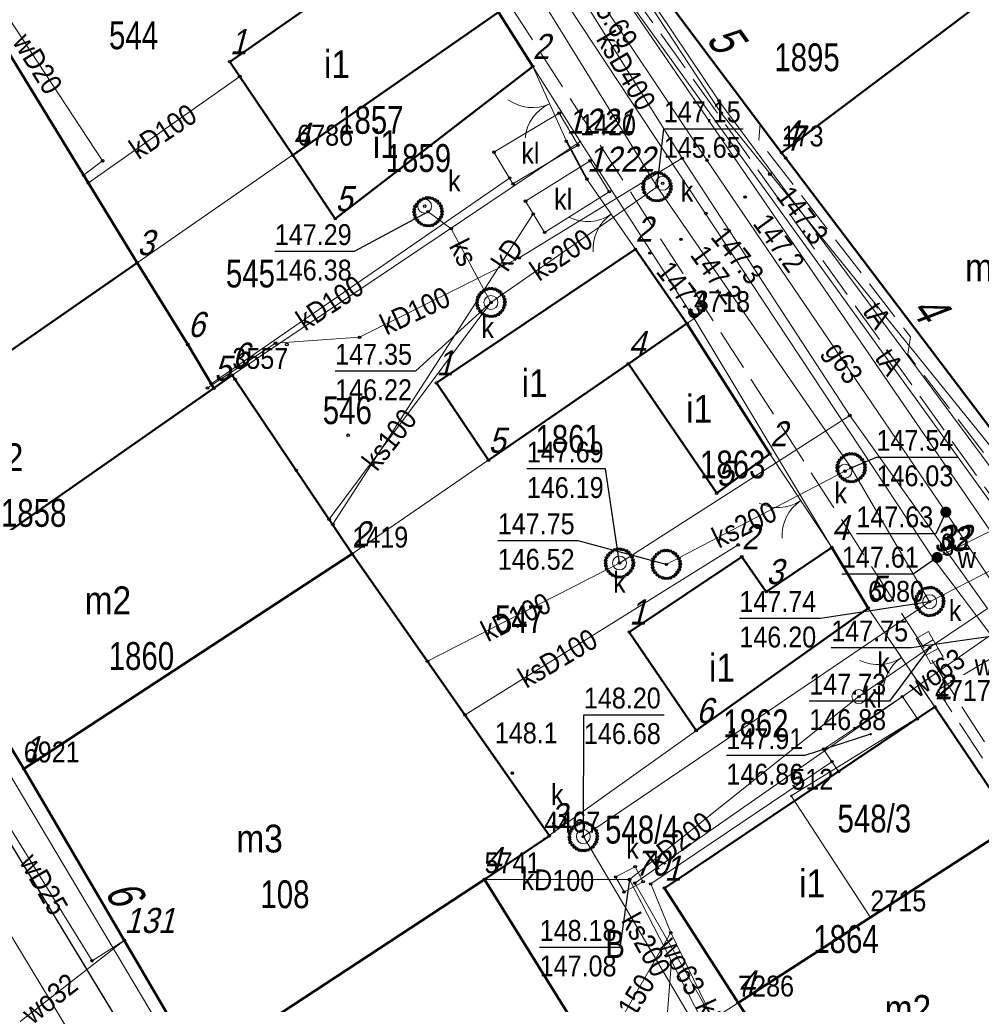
# Model space of a CAD drawing. Header units: metres. Extents: x 5551907 to 5556416, y 5709283 to 5712755.
# Tile 68 of 100: x 5554558 to 5554593, y 5710635 to 5710670. Entities that reach past the tile are written whole.
import ezdxf
from ezdxf.enums import TextEntityAlignment as Align

# ---------------------------------------------------------------- set-up
doc = ezdxf.new("R2010")
doc.units = ezdxf.units.M
for name, pattern in [('1.0_0.5', [1.5, 1, -0.5]), ('1.5_0.5', [2, 1.5, -0.5]), ('219-500', [0]), ('otob_500', [0])]:
    doc.linetypes.add(name, pattern=pattern)
doc.layers.get('0').update_dxf_attribs({"color": 2, "lineweight": 5})
doc.styles.get("Standard").update_dxf_attribs({"font": 'Working1250', "width": 0.75})
doc.linetypes.add('902-500', pattern='A,3.75,0,[1,ksztalty.shx,S=0.5,R=0,X=0,Y=0],3.75', length=7.5)

# ---------------------------------------------------------------- blocks, each defined once
blk = doc.blocks.new('PUNKTBUD')
at = {"color": 0}
blk.add_circle((0, 0), 0.045, dxfattribs=at)
blk = doc.blocks.new('203')
at = {"linetype": 'Continuous', "lineweight": 0}
h = blk.add_hatch(color=0, dxfattribs=at)
edge = h.paths.add_edge_path()
edge.add_arc((0, 0), 0.045, 0, 360)
blk = doc.blocks.new('OK02')
at = {"color": 0, "linetype": 'Continuous', "lineweight": 0}
for centre, start, end in [((-1.5, 0), 0, 60), ((1.5, 0), 120, 180)]:
    blk.add_arc(centre, 1.5, start, end, dxfattribs=at)
blk = doc.blocks.new('US22')
at = {"color": 0, "linetype": 'Continuous', "lineweight": 13}
blk.add_circle((0, 0), 0.25, dxfattribs=at)
blk = doc.blocks.new('US05')
at = {"color": 0, "linetype": 'Continuous', "lineweight": 13}
for p, q in [((-0.525, -0.25), (-0.525, 0.25)), ((-0.525, 0.25), (-0.175, 0.25)), ((-0.175, -0.25), (-0.175, 0.25)), ((-0.175, 0.25), (0.175, 0.25)), ((0.175, -0.25), (0.175, 0.25)), ((0.175, 0.25), (0.525, 0.25)), ((0.525, -0.25), (0.525, 0.25)), ((-0.525, -0.25), (-0.175, -0.25)), ((-0.175, -0.25), (0.175, -0.25)), ((0.175, -0.25), (0.525, -0.25))]:
    blk.add_line(p, q, dxfattribs=at)
blk = doc.blocks.new('PW01')
at = {"linetype": 'Continuous', "lineweight": 13}
h = blk.add_hatch(color=0, dxfattribs=at)
edge = h.paths.add_edge_path()
edge.add_arc((0, 0), 0.045, 0, 360)
blk = doc.blocks.new('US25')
at = {"linetype": 'Continuous', "lineweight": 0}
h = blk.add_hatch(color=0, dxfattribs=at)
edge = h.paths.add_edge_path()
edge.add_arc((0, 0), 0.2, 0, 360)
blk = doc.blocks.new('PIKIETAW1891')
at = {"color": 0}
blk.add_circle((0, 0), 0.045, dxfattribs=at)

msp = doc.modelspace()

# ---------------------------------------------------------------- linework, layer by layer
at = {"layer": '218-kontur użytku gruntowego', "color": 3, "linetype": 'CONTINUOUS', "lineweight": 18, "flags": 128}
for points in [[(5554579.74, 5710673), (5554585.52, 5710665.29)], [(5554585.52, 5710665.29), (5554579.74, 5710673)], [(5554578.28, 5710665.69), (5554575.35, 5710670.34)], [(5554575.35, 5710670.34), (5554578.28, 5710665.69)], [(5554582.38, 5710659.34), (5554578.28, 5710665.69)], [(5554578.28, 5710665.69), (5554582.38, 5710659.34)], [(5554585.52, 5710665.29), (5554594.36, 5710653.63)], [(5554594.36, 5710653.63), (5554585.52, 5710665.29)], [(5554588.63, 5710648.93), (5554582.38, 5710659.34)], [(5554582.38, 5710659.34), (5554588.63, 5710648.93)], [(5554554.49, 5710649.41), (5554558.3, 5710643.16)], [(5554558.3, 5710643.16), (5554554.49, 5710649.41)], [(5554591.03, 5710645.37), (5554588.63, 5710648.93)], [(5554588.63, 5710648.93), (5554591.03, 5710645.37)], [(5554593.88, 5710641.15), (5554591.03, 5710645.37)], [(5554591.03, 5710645.37), (5554593.88, 5710641.15)], [(5554558.3, 5710643.16), (5554564.57, 5710632.44)], [(5554564.57, 5710632.44), (5554558.3, 5710643.16)]]:
    msp.add_lwpolyline(points, dxfattribs=at)
at = {"layer": '219-działka ewidencyjna', "color": 7, "linetype": '219-500', "lineweight": 18, "flags": 128}
for points in [[(5554579.74, 5710673), (5554585.52, 5710665.29)], [(5554575.35, 5710670.34), (5554568.12, 5710665.32)], [(5554575.35, 5710670.34), (5554578.28, 5710665.69)], [(5554578.28, 5710665.69), (5554565.79, 5710657.3)], [(5554578.28, 5710665.69), (5554582.38, 5710659.34)], [(5554568.12, 5710665.32), (5554551.72, 5710653.95)], [(5554585.52, 5710665.29), (5554594.36, 5710653.63)], [(5554582.38, 5710659.34), (5554570.1, 5710650.88)], [(5554582.38, 5710659.34), (5554588.63, 5710648.93)], [(5554565.79, 5710657.3), (5554554.49, 5710649.41)], [(5554570.1, 5710650.88), (5554558.3, 5710643.16)], [(5554554.49, 5710649.41), (5554558.3, 5710643.16)], [(5554588.63, 5710648.93), (5554577, 5710640.64)], [(5554588.63, 5710648.93), (5554591.03, 5710645.37)], [(5554591.03, 5710645.37), (5554585.87, 5710642.18)], [(5554591.03, 5710645.37), (5554593.88, 5710641.15)], [(5554558.3, 5710643.16), (5554564.57, 5710632.44)], [(5554585.87, 5710642.18), (5554588.71, 5710637.81)], [(5554593.88, 5710641.15), (5554588.71, 5710637.81)], [(5554577, 5710640.64), (5554574.85, 5710639.18)], [(5554574.85, 5710639.18), (5554564.57, 5710632.44)], [(5554574.85, 5710639.18), (5554579.42, 5710631.82)], [(5554588.71, 5710637.81), (5554583.96, 5710634.75)], [(5554583.96, 5710634.75), (5554579.42, 5710631.82)], [(5554583.96, 5710634.75), (5554588.25, 5710628.18)]]:
    msp.add_lwpolyline(points, dxfattribs=at)
at = {"layer": '312-budynek ewidencyjny', "color": 7, "linetype": 'CONTINUOUS', "lineweight": 50, "flags": 128}
for points in [[(5554565.7, 5710668.56), (5554573.17, 5710673.78)], [(5554585.52, 5710665.29), (5554579.74, 5710673)], [(5554556.24, 5710671.36), (5554562.37, 5710661.34)], [(5554585.52, 5710665.29), (5554592.65, 5710670.65)], [(5554592.65, 5710670.65), (5554585.52, 5710665.29)], [(5554575.35, 5710670.34), (5554567.96, 5710665.2)], [(5554567.96, 5710665.2), (5554575.35, 5710670.34)], [(5554575.35, 5710670.34), (5554576.58, 5710668.39)], [(5554567.96, 5710665.2), (5554565.7, 5710668.56)], [(5554576.58, 5710668.39), (5554569.49, 5710662.92)], [(5554569.49, 5710662.92), (5554567.96, 5710665.2)], [(5554585.67, 5710665.1), (5554585.52, 5710665.29)], [(5554594.64, 5710653.25), (5554585.67, 5710665.1)], [(5554573.12, 5710657.02), (5554580.27, 5710661.82)], [(5554580.27, 5710661.82), (5554582.12, 5710659.16)], [(5554562.37, 5710661.34), (5554551.72, 5710653.95)], [(5554551.72, 5710653.95), (5554562.37, 5710661.34)], [(5554562.37, 5710661.34), (5554564.19, 5710658.4)], [(5554582.12, 5710659.16), (5554580.02, 5710657.71)], [(5554580.02, 5710657.71), (5554582.12, 5710659.16)], [(5554582.12, 5710659.16), (5554585.1, 5710654.47)], [(5554564.19, 5710658.4), (5554565.13, 5710656.83)], [(5554580.02, 5710657.71), (5554574.99, 5710654.24)], [(5554583.19, 5710653.06), (5554580.02, 5710657.71)], [(5554565.13, 5710656.83), (5554565.79, 5710657.3)], [(5554565.79, 5710657.3), (5554570.1, 5710650.88)], [(5554565.13, 5710656.83), (5554554.49, 5710649.41)], [(5554554.49, 5710649.41), (5554565.13, 5710656.83)], [(5554574.99, 5710654.24), (5554573.12, 5710657.02)], [(5554585.1, 5710654.47), (5554583.19, 5710653.06)], [(5554584.97, 5710649.52), (5554587.32, 5710651.11)], [(5554587.32, 5710651.11), (5554588.63, 5710648.93)], [(5554570.1, 5710650.88), (5554558.3, 5710643.16)], [(5554558.3, 5710643.16), (5554570.1, 5710650.88)], [(5554570.1, 5710650.88), (5554577.18, 5710640.75)], [(5554580.05, 5710648.07), (5554584.09, 5710650.77)], [(5554584.09, 5710650.77), (5554584.97, 5710649.52)], [(5554558.3, 5710643.16), (5554554.49, 5710649.41)], [(5554588.63, 5710648.93), (5554582.45, 5710644.53)], [(5554582.45, 5710644.53), (5554580.05, 5710648.07)], [(5554581.31, 5710638.87), (5554591.03, 5710645.38)], [(5554591.03, 5710645.38), (5554593.88, 5710641.15)], [(5554564.57, 5710632.44), (5554558.3, 5710643.16)], [(5554593.88, 5710641.15), (5554583.96, 5710634.75)], [(5554583.96, 5710634.75), (5554593.88, 5710641.15)], [(5554577.18, 5710640.75), (5554574.85, 5710639.18)], [(5554574.85, 5710639.18), (5554564.57, 5710632.44)], [(5554564.57, 5710632.44), (5554574.85, 5710639.18)], [(5554574.85, 5710639.18), (5554579.42, 5710631.82)], [(5554583.96, 5710634.75), (5554581.31, 5710638.87)], [(5554586.36, 5710631.06), (5554583.96, 5710634.75)]]:
    msp.add_lwpolyline(points, dxfattribs=at)
at = {"layer": 'brama', "color": 7, "linetype": 'otob_500', "lineweight": 18, "flags": 128}
for points in [[(5554577.79, 5710665.7), (5554576.58, 5710668.39)], [(5554580.27, 5710661.82), (5554578.53, 5710664.34)], [(5554587.32, 5710651.11), (5554585.1, 5710654.47)], [(5554591.03, 5710645.38), (5554588.63, 5710648.93)]]:
    msp.add_lwpolyline(points, dxfattribs=at)
at = {"layer": 'chodnik', "color": 7, "linetype": '1.0_0.5', "lineweight": 18, "flags": 128}
msp.add_lwpolyline([(5554535.25, 5710677.75), (5554580.73, 5710602.65), (5554582.25, 5710603.3), (5554577.23, 5710611.6), (5554572.87, 5710618.69), (5554569.11, 5710624.94), (5554564.57, 5710632.44), (5554558.3, 5710643.16), (5554554.49, 5710649.41), (5554551.72, 5710653.95), (5554545.63, 5710663.96), (5554536.59, 5710678.92)], close=True, dxfattribs=at)
at = {"layer": 'jezdnia', "color": 7, "linetype": '1.5_0.5', "lineweight": 18, "flags": 128}
for points in [[(5554518.33, 5710769.05), (5554532.95, 5710743.99), (5554536.22, 5710738.38), (5554552.05, 5710711.22), (5554560.73, 5710695.29), (5554561.92, 5710693.81), (5554569.6, 5710680.85), (5554575.73, 5710670.65), (5554603.83, 5710627.01), (5554609.82, 5710629.69), (5554596.71, 5710647.84), (5554578.75, 5710672.96), (5554575.45, 5710680.03), (5554574.11, 5710683.4), (5554573.92, 5710684.32), (5554574.13, 5710685.01), (5554574.57, 5710685.19), (5554574.89, 5710691.25), (5554574.9, 5710691.73), (5554573.99, 5710692.3), (5554571.83, 5710693.35), (5554570.46, 5710694.21), (5554569.64, 5710695.02), (5554566.41, 5710700.42), (5554565.96, 5710701.56), (5554565.65, 5710703.1), (5554557.03, 5710718.39), (5554556.01, 5710719.47), (5554552.43, 5710725.14), (5554548.9, 5710731.54), (5554542.14, 5710743.53), (5554541.8, 5710744.15), (5554539.98, 5710747.24), (5554537.84, 5710750.92), (5554526.91, 5710768.76), (5554523.93, 5710773.48)], [(5554575.05, 5710600.93), (5554580.73, 5710602.65), (5554535.25, 5710677.75), (5554535.1, 5710678.75), (5554535.47, 5710679.96), (5554528.16, 5710672.64), (5554529.11, 5710673.02), (5554529.97, 5710673.11), (5554530.95, 5710672.75), (5554531.57, 5710672.26), (5554532.38, 5710671.27), (5554537.42, 5710662.74), (5554559.54, 5710626.42)]]:
    msp.add_lwpolyline(points, close=True, dxfattribs=at)
at = {"layer": 'krawężnik', "color": 7, "linetype": 'CONTINUOUS', "lineweight": 25, "flags": 128}
msp.add_lwpolyline([(5554580.73, 5710602.65), (5554535.25, 5710677.75)], dxfattribs=at)
at = {"layer": 'ogrodzenie trwałe', "color": 7, "linetype": '902-500', "lineweight": 35, "flags": 128}
msp.add_lwpolyline([(5554577.79, 5710665.7), (5554578.53, 5710664.34)], dxfattribs=at)
at = {"layer": 'osadnik  szambo', "color": 34, "linetype": 'CONTINUOUS', "lineweight": 18, "flags": 128}
for points in [[(5554577.53, 5710666.71), (5554578.21, 5710665.56), (5554575.87, 5710664.17), (5554575.19, 5710665.31)], [(5554578.64, 5710665), (5554579.33, 5710663.89), (5554577.01, 5710662.43), (5554576.32, 5710663.55)], [(5554590.4, 5710644.95), (5554587.57, 5710643.06), (5554587.03, 5710643.86), (5554589.86, 5710645.75)]]:
    msp.add_lwpolyline(points, close=True, dxfattribs=at)
at = {"layer": 'przewód elektroenergetyczny podziemny', "color": 1, "linetype": 'CONTINUOUS', "lineweight": 18, "flags": 128}
msp.add_lwpolyline([(5554594.82, 5710652.52), (5554583.35, 5710666.71), (5554579.37, 5710672.77), (5554575.71, 5710680.04), (5554574.03, 5710684.3), (5554568.75, 5710681.89), (5554561.2, 5710693.57), (5554557.94, 5710691.6), (5554557.01, 5710690.47)], dxfattribs=at)
at = {"layer": 'przewód gazowy', "color": 40, "linetype": 'CONTINUOUS', "lineweight": 18, "flags": 128}
for points in [[(5554593.71, 5710648.91), (5554591.42, 5710652.38), (5554582.84, 5710665.02), (5554578.37, 5710671.73), (5554570.64, 5710683.33), (5554569.41, 5710684.65)], [(5554534.9, 5710676.33), (5554535.22, 5710675.59), (5554535.75, 5710674.79), (5554545.14, 5710658.32), (5554550.12, 5710649.79), (5554550.16, 5710649.73), (5554552.95, 5710645.18), (5554555.53, 5710640.96), (5554561.93, 5710630.4), (5554565.95, 5710624.01), (5554566.14, 5710623.72), (5554571.17, 5710615.27), (5554571.92, 5710614), (5554576.63, 5710606.28), (5554582.68, 5710596.58), (5554587.77, 5710588.7), (5554588.08, 5710588.11), (5554588.72, 5710586.83), (5554589.03, 5710586.19)]]:
    msp.add_lwpolyline(points, dxfattribs=at)
at = {"layer": 'przewód kanalizacyjny', "color": 34, "linetype": 'CONTINUOUS', "lineweight": 18, "flags": 128}
for points in [[(5554590.84, 5710649.16), (5554588.02, 5710653.97), (5554581.05, 5710664.07), (5554568.42, 5710684.56), (5554560.58, 5710697.79), (5554554.89, 5710701.21)], [(5554592.92, 5710648.92), (5554587.97, 5710655.85), (5554581.95, 5710665.09), (5554567.54, 5710688.19)], [(5554560.62, 5710664.21), (5554566.06, 5710668.03)], [(5554564.9, 5710656.84), (5554567.34, 5710658.45), (5554570.36, 5710658.66), (5554576.1, 5710661.51), (5554581.95, 5710665.09)], [(5554575.75, 5710664.38), (5554565.03, 5710656.99)], [(5554575.08, 5710659.91), (5554581.05, 5710664.07)], [(5554576.6, 5710663.09), (5554569.4, 5710651.94)], [(5554572.82, 5710663.17), (5554573.65, 5710662.56), (5554575.08, 5710659.91)], [(5554569.27, 5710652.12), (5554575.08, 5710659.91)], [(5554572.8, 5710647.02), (5554579.7, 5710650.55), (5554587.97, 5710655.85)], [(5554581.38, 5710650.5), (5554588.02, 5710653.97)], [(5554618.8, 5710607.19), (5554599.85, 5710606.37), (5554589.16, 5710622.51), (5554578.4, 5710640.72), (5554590.84, 5710649.16), (5554597.84, 5710652.75)], [(5554574.15, 5710645.09), (5554583.96, 5710651.2)], [(5554592.92, 5710648.92), (5554590.84, 5710647.51)], [(5554590.11, 5710619.64), (5554586.08, 5710627.48), (5554581.57, 5710636.24), (5554580.06, 5710639.18), (5554588.3, 5710645.75), (5554590.84, 5710647.51)], [(5554590.11, 5710619.64), (5554581.54, 5710637.27), (5554580.82, 5710639.02), (5554587.33, 5710643.41)], [(5554574.85, 5710639.18), (5554580.06, 5710639.18)], [(5554581.54, 5710637.27), (5554578.9, 5710632.67)], [(5554581.57, 5710636.24), (5554581.02, 5710629.24)]]:
    msp.add_lwpolyline(points, dxfattribs=at)
at = {"layer": 'przewód telekomunikacyjny podziemny', "color": 30, "linetype": 'CONTINUOUS', "lineweight": 18, "flags": 128}
for points in [[(5554573.32, 5710693.31), (5554574.06, 5710685.14), (5554575.81, 5710680.28), (5554579.45, 5710672.85), (5554583.27, 5710667.16), (5554595.75, 5710650.3)], [(5554574.4, 5710692.69), (5554573.63, 5710687.29), (5554572.56, 5710683.61), (5554578.48, 5710672.91), (5554593.95, 5710651.46), (5554607.27, 5710632.58)], [(5554625.21, 5710603.83), (5554615.84, 5710598.75), (5554614.39, 5710600.58), (5554590.74, 5710588.29), (5554576.52, 5710611.47), (5554538.16, 5710675.96), (5554530.11, 5710671.94)], [(5554622.85, 5710607.73), (5554610.07, 5710626.86), (5554578.48, 5710672.91)]]:
    msp.add_lwpolyline(points, dxfattribs=at)
at = {"layer": 'przewód telekomunikacyjny podziemny - ob. projektowany', "color": 30, "linetype": '1.5_0.5', "lineweight": 18, "flags": 128}
for points in [[(5554616.43, 5710664.63), (5554617.84, 5710663.8), (5554619.02, 5710661.75), (5554598.5, 5710650.51), (5554596.77, 5710649.36), (5554590.05, 5710658.05), (5554590.15, 5710658.67), (5554584.7, 5710665.75), (5554584.75, 5710666.32)], [(5554596.77, 5710649.36), (5554591.13, 5710645.98), (5554593.44, 5710642.47), (5554596.21, 5710638.27), (5554598.29, 5710634.74), (5554602.86, 5710627.54), (5554604.13, 5710625.35), (5554603.92, 5710625.23)]]:
    msp.add_lwpolyline(points, dxfattribs=at)
at = {"layer": 'przewód wodociągowy', "color": 5, "linetype": 'CONTINUOUS', "lineweight": 18, "flags": 128}
for points in [[(5554618.59, 5710605.99), (5554615.26, 5710611.64), (5554606.72, 5710624.56), (5554600.13, 5710635.89), (5554593.04, 5710647.97), (5554590.98, 5710650.7), (5554574.4, 5710675.8), (5554569.95, 5710682.64)], [(5554560.45, 5710664.48), (5554561.13, 5710665), (5554556.72, 5710671.7)], [(5554590.98, 5710650.7), (5554591.11, 5710650.75), (5554596.84, 5710653.59)], [(5554593.04, 5710647.97), (5554592.94, 5710647.9), (5554580.25, 5710639.05), (5554587.2, 5710626.9)], [(5554556.94, 5710642.43), (5554560.75, 5710636.26), (5554561.91, 5710636.99)], [(5554556.61, 5710632.87), (5554556.75, 5710632.97), (5554561.91, 5710636.99)]]:
    msp.add_lwpolyline(points, dxfattribs=at)
at = {"layer": 'rzedna-Atr2', "color": 7, "flags": 128}
for points in [[(5554581.05, 5710664.07), (5554581.29, 5710666.15), (5554584.144, 5710666.15)], [(5554572.82, 5710663.17), (5554570.17, 5710661.74), (5554567.316, 5710661.74)], [(5554575.08, 5710659.91), (5554572.37, 5710657.44), (5554569.484, 5710657.44)], [(5554588.02, 5710653.97), (5554588.93, 5710654.35), (5554591.847, 5710654.35)], [(5554579.7, 5710650.55), (5554579.19, 5710653.93), (5554576.368, 5710653.93)], [(5554591.42, 5710652.38), (5554591.06, 5710651.6), (5554588.206, 5710651.6)], [(5554581.38, 5710650.5), (5554578.21, 5710651.35), (5554575.325, 5710651.35)], [(5554591.11, 5710650.75), (5554590.25, 5710650.15), (5554587.689, 5710650.15)], [(5554590.84, 5710649.16), (5554586.92, 5710648.56), (5554584.003, 5710648.56)], [(5554592.94, 5710647.9), (5554590.19, 5710647.5), (5554587.305, 5710647.5)], [(5554590.84, 5710647.51), (5554589.4, 5710645.59), (5554586.515, 5710645.59)], [(5554578.4, 5710640.72), (5554578.42, 5710645.09), (5554581.3, 5710645.09)], [(5554588.72, 5710644.4), (5554586.36, 5710643.63), (5554583.538, 5710643.63)], [(5554580.06, 5710639.18), (5554579.71, 5710636.74), (5554576.83, 5710636.74)]]:
    msp.add_lwpolyline(points, dxfattribs=at)
at = {"layer": 'studnia kanalizacyjna', "color": 34, "linetype": 'CONTINUOUS', "lineweight": 18, "flags": 128}
for points in [[(5554581.09, 5710664.57), (5554581.19, 5710664.55), (5554581.29, 5710664.5), (5554581.37, 5710664.44), (5554581.44, 5710664.37), (5554581.5, 5710664.28), (5554581.53, 5710664.18), (5554581.55, 5710664.08), (5554581.54, 5710663.98), (5554581.51, 5710663.88), (5554581.45, 5710663.79), (5554581.39, 5710663.7), (5554581.31, 5710663.64), (5554581.21, 5710663.59), (5554581.11, 5710663.57), (5554581.01, 5710663.57), (5554580.91, 5710663.58), (5554580.81, 5710663.63), (5554580.73, 5710663.69), (5554580.65, 5710663.77), (5554580.59, 5710663.86), (5554580.56, 5710663.96), (5554580.55, 5710664.06), (5554580.56, 5710664.16), (5554580.58, 5710664.26), (5554580.64, 5710664.35), (5554580.71, 5710664.43), (5554580.79, 5710664.49), (5554580.89, 5710664.54), (5554580.99, 5710664.57)], [(5554573.32, 5710663.18), (5554573.32, 5710663.08), (5554573.29, 5710662.98), (5554573.23, 5710662.89), (5554573.16, 5710662.81), (5554573.08, 5710662.74), (5554572.99, 5710662.69), (5554572.89, 5710662.67), (5554572.79, 5710662.67), (5554572.69, 5710662.68), (5554572.58, 5710662.73), (5554572.5, 5710662.79), (5554572.43, 5710662.87), (5554572.37, 5710662.96), (5554572.34, 5710663.06), (5554572.32, 5710663.16), (5554572.33, 5710663.26), (5554572.36, 5710663.36), (5554572.42, 5710663.45), (5554572.49, 5710663.53), (5554572.56, 5710663.59), (5554572.66, 5710663.64), (5554572.76, 5710663.67), (5554572.86, 5710663.67), (5554572.96, 5710663.65), (5554573.06, 5710663.6), (5554573.15, 5710663.55), (5554573.22, 5710663.47), (5554573.28, 5710663.38), (5554573.31, 5710663.28)], [(5554575.58, 5710659.92), (5554575.57, 5710659.82), (5554575.54, 5710659.72), (5554575.49, 5710659.63), (5554575.42, 5710659.55), (5554575.34, 5710659.48), (5554575.24, 5710659.43), (5554575.14, 5710659.41), (5554575.04, 5710659.41), (5554574.94, 5710659.43), (5554574.84, 5710659.47), (5554574.76, 5710659.53), (5554574.69, 5710659.61), (5554574.62, 5710659.7), (5554574.59, 5710659.8), (5554574.58, 5710659.9), (5554574.59, 5710660), (5554574.62, 5710660.1), (5554574.67, 5710660.19), (5554574.74, 5710660.27), (5554574.82, 5710660.33), (5554574.92, 5710660.39), (5554575.02, 5710660.41), (5554575.12, 5710660.41), (5554575.22, 5710660.39), (5554575.32, 5710660.34), (5554575.4, 5710660.29), (5554575.47, 5710660.21), (5554575.54, 5710660.12), (5554575.57, 5710660.02)], [(5554588.52, 5710653.98), (5554588.51, 5710653.88), (5554588.49, 5710653.78), (5554588.43, 5710653.69), (5554588.36, 5710653.61), (5554588.28, 5710653.55), (5554588.18, 5710653.5), (5554588.08, 5710653.47), (5554587.98, 5710653.47), (5554587.88, 5710653.49), (5554587.78, 5710653.54), (5554587.7, 5710653.59), (5554587.63, 5710653.67), (5554587.57, 5710653.76), (5554587.53, 5710653.86), (5554587.52, 5710653.96), (5554587.53, 5710654.06), (5554587.56, 5710654.16), (5554587.61, 5710654.25), (5554587.68, 5710654.33), (5554587.76, 5710654.4), (5554587.86, 5710654.45), (5554587.96, 5710654.47), (5554588.06, 5710654.47), (5554588.16, 5710654.46), (5554588.26, 5710654.41), (5554588.34, 5710654.35), (5554588.41, 5710654.27), (5554588.48, 5710654.18), (5554588.51, 5710654.08)], [(5554580.2, 5710650.56), (5554580.19, 5710650.46), (5554580.16, 5710650.36), (5554580.1, 5710650.27), (5554580.03, 5710650.19), (5554579.96, 5710650.13), (5554579.86, 5710650.07), (5554579.76, 5710650.05), (5554579.66, 5710650.05), (5554579.56, 5710650.07), (5554579.46, 5710650.11), (5554579.37, 5710650.17), (5554579.3, 5710650.25), (5554579.24, 5710650.34), (5554579.21, 5710650.44), (5554579.2, 5710650.54), (5554579.2, 5710650.64), (5554579.23, 5710650.74), (5554579.29, 5710650.83), (5554579.36, 5710650.91), (5554579.44, 5710650.97), (5554579.53, 5710651.03), (5554579.63, 5710651.05), (5554579.73, 5710651.05), (5554579.83, 5710651.03), (5554579.94, 5710650.99), (5554580.02, 5710650.93), (5554580.09, 5710650.85), (5554580.15, 5710650.76), (5554580.18, 5710650.66)], [(5554581.52, 5710650.98), (5554581.62, 5710650.93), (5554581.7, 5710650.88), (5554581.77, 5710650.8), (5554581.83, 5710650.71), (5554581.87, 5710650.61), (5554581.88, 5710650.51), (5554581.87, 5710650.41), (5554581.84, 5710650.31), (5554581.78, 5710650.22), (5554581.72, 5710650.14), (5554581.64, 5710650.07), (5554581.54, 5710650.02), (5554581.44, 5710650), (5554581.34, 5710650), (5554581.24, 5710650.02), (5554581.14, 5710650.06), (5554581.06, 5710650.12), (5554580.98, 5710650.2), (5554580.92, 5710650.29), (5554580.89, 5710650.39), (5554580.88, 5710650.49), (5554580.89, 5710650.59), (5554580.91, 5710650.69), (5554580.97, 5710650.78), (5554581.04, 5710650.86), (5554581.12, 5710650.92), (5554581.22, 5710650.98), (5554581.32, 5710651), (5554581.42, 5710651)], [(5554590.98, 5710649.65), (5554591.08, 5710649.6), (5554591.16, 5710649.54), (5554591.24, 5710649.46), (5554591.3, 5710649.38), (5554591.33, 5710649.28), (5554591.34, 5710649.18), (5554591.33, 5710649.08), (5554591.31, 5710648.98), (5554591.25, 5710648.88), (5554591.18, 5710648.8), (5554591.1, 5710648.74), (5554591, 5710648.69), (5554590.9, 5710648.67), (5554590.8, 5710648.66), (5554590.7, 5710648.68), (5554590.6, 5710648.73), (5554590.52, 5710648.79), (5554590.45, 5710648.87), (5554590.39, 5710648.95), (5554590.35, 5710649.05), (5554590.34, 5710649.15), (5554590.35, 5710649.25), (5554590.38, 5710649.35), (5554590.44, 5710649.45), (5554590.5, 5710649.53), (5554590.58, 5710649.59), (5554590.68, 5710649.64), (5554590.78, 5710649.66), (5554590.88, 5710649.67)], [(5554578.9, 5710640.73), (5554578.89, 5710640.63), (5554578.86, 5710640.53), (5554578.81, 5710640.44), (5554578.74, 5710640.35), (5554578.66, 5710640.29), (5554578.56, 5710640.24), (5554578.46, 5710640.22), (5554578.36, 5710640.22), (5554578.26, 5710640.23), (5554578.16, 5710640.28), (5554578.08, 5710640.34), (5554578.01, 5710640.42), (5554577.94, 5710640.51), (5554577.91, 5710640.61), (5554577.9, 5710640.71), (5554577.91, 5710640.81), (5554577.94, 5710640.91), (5554577.99, 5710641), (5554578.06, 5710641.08), (5554578.14, 5710641.14), (5554578.24, 5710641.19), (5554578.34, 5710641.22), (5554578.44, 5710641.22), (5554578.54, 5710641.2), (5554578.64, 5710641.15), (5554578.72, 5710641.09), (5554578.79, 5710641.02), (5554578.86, 5710640.93), (5554578.89, 5710640.83)]]:
    msp.add_lwpolyline(points, close=True, dxfattribs=at)
at = {"layer": 'właz do komory lub kanału', "color": 7, "linetype": 'CONTINUOUS', "lineweight": 18, "flags": 128}
msp.add_lwpolyline([(5554579.56, 5710639.27), (5554580.26, 5710639.64), (5554580.55, 5710639.1), (5554579.86, 5710638.73)], close=True, dxfattribs=at)

# ---------------------------------------------------------------- block references
at = {"layer": '203-punkt graniczny', "color": 7, "linetype": 'CONTINUOUS', "lineweight": 18}
for p in [(5554578.28, 5710665.69), (5554568.12, 5710665.32), (5554585.52, 5710665.29), (5554582.38, 5710659.34), (5554565.79, 5710657.3), (5554570.1, 5710650.88), (5554588.63, 5710648.93), (5554591.03, 5710645.37), (5554558.3, 5710643.16), (5554585.87, 5710642.18), (5554577, 5710640.64), (5554574.85, 5710639.18), (5554588.71, 5710637.81), (5554583.96, 5710634.75)]:
    msp.add_blockref('203', p, dxfattribs=at)
at = {"layer": 'brama', "color": 7, "linetype": 'CONTINUOUS', "lineweight": 18}
for p, rotation in [((5554577.185, 5710667.045), 114.219), ((5554579.4, 5710663.08), 124.624), ((5554586.21, 5710652.79), 123.453), ((5554589.83, 5710647.155), 124.061)]:
    msp.add_blockref('OK02', p, dxfattribs=dict(at, rotation=rotation))
at = {"layer": 'kratka ściekowa', "color": 34, "linetype": 'CONTINUOUS', "lineweight": 18, "rotation": 300.114}
msp.add_blockref('US05', (5554590.84, 5710647.51), dxfattribs=at)
at = {"layer": 'pikieta naturalna', "color": 7, "linetype": 'CONTINUOUS', "lineweight": 13}
for p in [(5554585.1, 5710664.52), (5554584.21, 5710663.7), (5554582.8, 5710663.11), (5554581.91, 5710662.18), (5554580.79, 5710661.69), (5554575.85, 5710643)]:
    msp.add_blockref('PW01', p, dxfattribs=at)
at = {"layer": 'Punkt budynku', "color": 5, "linetype": 'CONTINUOUS', "lineweight": 18}
for p in [(5554565.7, 5710668.56), (5554576.58, 5710668.39), (5554567.96, 5710665.2), (5554585.52, 5710665.29), (5554585.67, 5710665.1), (5554569.49, 5710662.92), (5554580.27, 5710661.82), (5554562.37, 5710661.34), (5554582.12, 5710659.16), (5554564.19, 5710658.4), (5554567.75, 5710658.4), (5554580.02, 5710657.71), (5554565.79, 5710657.3), (5554565.89, 5710657.15), (5554573.12, 5710657.02), (5554565.13, 5710656.83), (5554569.95, 5710655.14), (5554574.99, 5710654.24), (5554585.1, 5710654.47), (5554568.09, 5710653.88), (5554583.19, 5710653.06), (5554587.32, 5710651.11), (5554570.1, 5710650.88), (5554584.09, 5710650.77), (5554584.97, 5710649.52), (5554588.63, 5710648.93), (5554580.05, 5710648.07), (5554591.03, 5710645.38), (5554582.45, 5710644.53), (5554558.3, 5710643.16), (5554577.18, 5710640.75), (5554574.85, 5710639.18), (5554581.31, 5710638.87), (5554583.96, 5710634.75)]:
    msp.add_blockref('PUNKTBUD', p, dxfattribs=at)
at = {"layer": 'Punkt roboczy BDOT GESUT K1', "color": 6, "linetype": 'CONTINUOUS', "lineweight": 18}
for p in [(5554576.58, 5710668.39), (5554566.06, 5710668.03), (5554583.27, 5710667.16), (5554577.53, 5710666.71), (5554583.35, 5710666.71), (5554577.79, 5710665.7), (5554577.79, 5710665.7), (5554578.21, 5710665.56), (5554575.19, 5710665.31), (5554561.13, 5710665), (5554578.64, 5710665), (5554581.95, 5710665.09), (5554581.95, 5710665.09), (5554582.84, 5710665.02), (5554560.45, 5710664.48), (5554580.71, 5710664.43), (5554580.79, 5710664.49), (5554580.89, 5710664.54), (5554580.99, 5710664.57), (5554581.09, 5710664.57), (5554581.19, 5710664.55), (5554581.29, 5710664.5), (5554581.37, 5710664.44), (5554585.1, 5710664.52), (5554560.62, 5710664.21), (5554575.75, 5710664.38), (5554575.87, 5710664.17), (5554578.53, 5710664.34), (5554578.53, 5710664.34), (5554580.55, 5710664.06), (5554580.56, 5710664.16), (5554580.58, 5710664.26), (5554580.64, 5710664.35), (5554581.05, 5710664.07), (5554581.05, 5710664.07), (5554581.25, 5710664.19), (5554581.44, 5710664.37), (5554581.5, 5710664.28), (5554581.53, 5710664.18), (5554581.55, 5710664.08), (5554579.33, 5710663.89), (5554580.56, 5710663.96), (5554580.59, 5710663.86), (5554580.65, 5710663.77), (5554581.45, 5710663.79), (5554581.51, 5710663.88), (5554581.54, 5710663.98), (5554572.36, 5710663.36), (5554572.42, 5710663.45), (5554572.49, 5710663.53), (5554572.56, 5710663.59), (5554572.66, 5710663.64), (5554572.7, 5710663.37), (5554572.76, 5710663.67), (5554572.86, 5710663.67), (5554572.96, 5710663.65), (5554573.06, 5710663.6), (5554573.15, 5710663.55), (5554573.22, 5710663.47), (5554573.28, 5710663.38), (5554576.32, 5710663.55), (5554580.73, 5710663.69), (5554580.81, 5710663.63), (5554580.91, 5710663.58), (5554581.01, 5710663.57), (5554581.11, 5710663.57), (5554581.21, 5710663.59), (5554581.31, 5710663.64), (5554581.39, 5710663.7), (5554584.21, 5710663.7), (5554572.32, 5710663.16), (5554572.33, 5710663.26), (5554572.34, 5710663.06), (5554572.82, 5710663.17), (5554573.31, 5710663.28), (5554573.32, 5710663.18), (5554573.32, 5710663.08), (5554576.6, 5710663.09), (5554582.8, 5710663.11), (5554572.37, 5710662.96), (5554572.43, 5710662.87), (5554572.5, 5710662.79), (5554572.58, 5710662.73), (5554572.69, 5710662.68), (5554572.79, 5710662.67), (5554572.89, 5710662.67), (5554572.99, 5710662.69), (5554573.08, 5710662.74), (5554573.16, 5710662.81), (5554573.23, 5710662.89), (5554573.29, 5710662.98), (5554573.65, 5710662.56), (5554577.01, 5710662.43), (5554581.91, 5710662.18), (5554580.27, 5710661.82), (5554580.79, 5710661.69), (5554576.1, 5710661.51), (5554574.67, 5710660.19), (5554574.74, 5710660.27), (5554574.82, 5710660.33), (5554574.92, 5710660.39), (5554575.02, 5710660.41), (5554575.12, 5710660.41), (5554575.22, 5710660.39), (5554575.32, 5710660.34), (5554575.4, 5710660.29), (5554575.47, 5710660.21), (5554574.58, 5710659.9), (5554574.59, 5710660), (5554574.62, 5710660.1), (5554575.08, 5710659.91), (5554575.08, 5710659.91), (5554575.08, 5710659.91), (5554575.08, 5710659.91), (5554575.54, 5710660.12), (5554575.57, 5710660.02), (5554575.57, 5710659.82), (5554575.58, 5710659.92), (5554574.59, 5710659.8), (5554574.62, 5710659.7), (5554574.69, 5710659.61), (5554574.76, 5710659.53), (5554574.84, 5710659.47), (5554575.34, 5710659.48), (5554575.42, 5710659.55), (5554575.49, 5710659.63), (5554575.54, 5710659.72), (5554574.94, 5710659.43), (5554575.04, 5710659.41), (5554575.14, 5710659.41), (5554575.24, 5710659.43), (5554567.34, 5710658.45), (5554570.36, 5710658.66), (5554565.03, 5710656.99), (5554564.9, 5710656.84), (5554587.97, 5710655.85), (5554587.97, 5710655.85), (5554585.1, 5710654.47), (5554587.56, 5710654.16), (5554587.61, 5710654.25), (5554587.68, 5710654.33), (5554587.76, 5710654.4), (5554587.86, 5710654.45), (5554587.96, 5710654.47), (5554588.06, 5710654.47), (5554588.16, 5710654.46), (5554588.26, 5710654.41), (5554588.34, 5710654.35), (5554588.41, 5710654.27), (5554588.48, 5710654.18), (5554587.52, 5710653.96), (5554587.53, 5710654.06), (5554587.53, 5710653.86), (5554587.8, 5710653.85), (5554588.02, 5710653.97), (5554588.02, 5710653.97), (5554588.51, 5710654.08), (5554588.51, 5710653.88), (5554588.52, 5710653.98), (5554587.57, 5710653.76), (5554587.63, 5710653.67), (5554587.7, 5710653.59), (5554587.78, 5710653.54), (5554587.88, 5710653.49), (5554587.98, 5710653.47), (5554588.08, 5710653.47), (5554588.18, 5710653.5), (5554588.28, 5710653.55), (5554588.36, 5710653.61), (5554588.43, 5710653.69), (5554588.49, 5710653.78), (5554569.27, 5710652.12), (5554591.42, 5710652.38), (5554591.42, 5710652.38), (5554569.4, 5710651.94), (5554579.44, 5710650.97), (5554579.53, 5710651.03), (5554579.63, 5710651.05), (5554579.73, 5710651.05), (5554579.83, 5710651.03), (5554579.94, 5710650.99), (5554581.22, 5710650.98), (5554581.32, 5710651), (5554581.42, 5710651), (5554581.52, 5710650.98), (5554583.96, 5710651.2), (5554587.32, 5710651.11), (5554579.2, 5710650.64), (5554579.23, 5710650.74), (5554579.29, 5710650.83), (5554579.36, 5710650.91), (5554580.02, 5710650.93), (5554580.09, 5710650.85), (5554580.15, 5710650.76), (5554580.18, 5710650.66), (5554580.91, 5710650.69), (5554580.97, 5710650.78), (5554581.04, 5710650.86), (5554581.12, 5710650.92), (5554581.62, 5710650.93), (5554581.7, 5710650.88), (5554581.77, 5710650.8), (5554581.83, 5710650.71), (5554590.98, 5710650.7), (5554590.98, 5710650.7), (5554591.11, 5710650.75), (5554591.11, 5710650.75), (5554591.11, 5710650.75), (5554579.2, 5710650.54), (5554579.21, 5710650.44), (5554579.24, 5710650.34), (5554579.7, 5710650.55), (5554579.7, 5710650.55), (5554580.1, 5710650.27), (5554580.16, 5710650.36), (5554580.19, 5710650.46), (5554580.2, 5710650.56), (5554580.88, 5710650.49), (5554580.89, 5710650.59), (5554580.89, 5710650.39), (5554580.92, 5710650.29), (5554581.38, 5710650.5), (5554581.84, 5710650.31), (5554581.87, 5710650.61), (5554581.87, 5710650.41), (5554581.88, 5710650.51), (5554579.3, 5710650.25), (5554579.37, 5710650.17), (5554579.46, 5710650.11), (5554579.56, 5710650.07), (5554579.66, 5710650.05), (5554579.76, 5710650.05), (5554579.86, 5710650.07), (5554579.96, 5710650.13), (5554580.03, 5710650.19), (5554580.98, 5710650.2), (5554581.06, 5710650.12), (5554581.14, 5710650.06), (5554581.24, 5710650.02), (5554581.34, 5710650), (5554581.44, 5710650), (5554581.54, 5710650.02), (5554581.64, 5710650.07), (5554581.72, 5710650.14), (5554581.78, 5710650.22), (5554590.58, 5710649.59), (5554590.68, 5710649.64), (5554590.78, 5710649.66), (5554590.88, 5710649.67), (5554590.98, 5710649.65), (5554591.08, 5710649.6), (5554590.35, 5710649.25), (5554590.38, 5710649.35), (5554590.44, 5710649.45), (5554590.5, 5710649.53), (5554591.16, 5710649.54), (5554591.24, 5710649.46), (5554591.3, 5710649.38), (5554591.33, 5710649.28), (5554588.63, 5710648.93), (5554590.34, 5710649.15), (5554590.35, 5710649.05), (5554590.39, 5710648.95), (5554590.45, 5710648.87), (5554590.84, 5710649.16), (5554590.84, 5710649.16), (5554590.84, 5710649.16), (5554591.25, 5710648.88), (5554591.31, 5710648.98), (5554591.33, 5710649.08), (5554591.34, 5710649.18), (5554590.52, 5710648.79), (5554590.6, 5710648.73), (5554590.7, 5710648.68), (5554590.8, 5710648.66), (5554590.9, 5710648.67), (5554591, 5710648.69), (5554591.1, 5710648.74), (5554591.18, 5710648.8), (5554590.84, 5710647.51), (5554590.84, 5710647.51), (5554590.84, 5710647.51), (5554572.8, 5710647.02), (5554588.3, 5710645.75), (5554588.3, 5710645.75), (5554589.86, 5710645.75), (5554591.03, 5710645.38), (5554574.15, 5710645.09), (5554590.4, 5710644.95), (5554587.03, 5710643.86), (5554587.33, 5710643.41), (5554558.3, 5710643.16), (5554575.85, 5710643), (5554587.57, 5710643.06), (5554578.06, 5710641.08), (5554578.14, 5710641.14), (5554578.24, 5710641.19), (5554578.34, 5710641.22), (5554578.44, 5710641.22), (5554578.54, 5710641.2), (5554578.64, 5710641.15), (5554578.72, 5710641.09), (5554577.91, 5710640.81), (5554577.94, 5710640.91), (5554577.99, 5710641), (5554578.4, 5710640.72), (5554578.4, 5710640.72), (5554578.79, 5710641.02), (5554578.86, 5710640.93), (5554578.89, 5710640.83), (5554578.9, 5710640.73), (5554577.9, 5710640.71), (5554577.91, 5710640.61), (5554577.94, 5710640.51), (5554578.01, 5710640.42), (5554578.81, 5710640.44), (5554578.86, 5710640.53), (5554578.89, 5710640.63), (5554578.08, 5710640.34), (5554578.16, 5710640.28), (5554578.26, 5710640.23), (5554578.36, 5710640.22), (5554578.46, 5710640.22), (5554578.56, 5710640.24), (5554578.66, 5710640.29), (5554578.74, 5710640.35), (5554580.26, 5710639.64), (5554574.85, 5710639.18), (5554579.56, 5710639.27), (5554580.06, 5710639.18), (5554580.06, 5710639.18), (5554580.25, 5710639.05), (5554580.55, 5710639.1), (5554580.82, 5710639.02), (5554579.86, 5710638.73), (5554581.54, 5710637.27), (5554581.54, 5710637.27), (5554561.91, 5710636.99), (5554561.91, 5710636.99), (5554560.75, 5710636.26), (5554581.57, 5710636.24), (5554581.57, 5710636.24)]:
    msp.add_blockref('PIKIETAW1891', p, dxfattribs=at)
at = {"layer": 'rzedna', "color": 34, "linetype": 'CONTINUOUS', "lineweight": 18}
for p in [(5554581.05, 5710664.07), (5554572.82, 5710663.17), (5554575.08, 5710659.91), (5554588.02, 5710653.97), (5554579.7, 5710650.55), (5554581.38, 5710650.5), (5554590.84, 5710649.16), (5554588.72, 5710644.4), (5554578.4, 5710640.72), (5554580.06, 5710639.18)]:
    msp.add_blockref('PW01', p, dxfattribs=at)
at = {"layer": 'rzedna', "color": 40, "linetype": 'CONTINUOUS', "lineweight": 18}
msp.add_blockref('PW01', (5554591.42, 5710652.38), dxfattribs=at)
at = {"layer": 'rzedna', "color": 5, "linetype": 'CONTINUOUS', "lineweight": 18}
msp.add_blockref('PW01', (5554591.11, 5710650.75), dxfattribs=at)
at = {"layer": 'rzedna', "color": 34, "linetype": 'CONTINUOUS', "lineweight": 18, "rotation": 300.114}
msp.add_blockref('PW01', (5554590.84, 5710647.51), dxfattribs=at)
at = {"layer": 'właz do komory lub kanału - okrągły', "color": 7, "linetype": 'CONTINUOUS', "lineweight": 18}
for p in [(5554581.25, 5710664.19), (5554572.7, 5710663.37), (5554575.08, 5710659.91), (5554587.8, 5710653.85), (5554579.7, 5710650.55), (5554590.84, 5710649.16), (5554588.3, 5710645.75), (5554578.4, 5710640.72)]:
    msp.add_blockref('US22', p, dxfattribs=at)
at = {"layer": 'zasuwa lub zawór', "color": 40, "linetype": 'CONTINUOUS', "lineweight": 18}
msp.add_blockref('US25', (5554591.42, 5710652.38), dxfattribs=at)
at = {"layer": 'zasuwa lub zawór', "color": 5, "linetype": 'CONTINUOUS', "lineweight": 18}
msp.add_blockref('US25', (5554591.11, 5710650.75), dxfattribs=at)

# ---------------------------------------------------------------- texts
at = {"layer": '203-punkt graniczny-Atr103', "color": 7, "width": 0.9}
for s, p in [('1420', (5554578.28, 5710665.69)), ('1420', (5554578.28, 5710665.69)), ('6786', (5554568.12, 5710665.32)), ('6786', (5554568.12, 5710665.32)), ('173', (5554585.52, 5710665.29)), ('173', (5554585.52, 5710665.29)), ('4718', (5554582.38, 5710659.34)), ('4718', (5554582.38, 5710659.34)), ('3557', (5554565.79, 5710657.3)), ('3557', (5554565.79, 5710657.3)), ('1419', (5554570.1, 5710650.88)), ('1419', (5554570.1, 5710650.88)), ('6080', (5554588.63, 5710648.93)), ('6080', (5554588.63, 5710648.93)), ('4717', (5554591.03, 5710645.37)), ('4717', (5554591.03, 5710645.37)), ('6921', (5554558.3, 5710643.16)), ('6921', (5554558.3, 5710643.16)), ('512', (5554585.87, 5710642.18)), ('512', (5554585.87, 5710642.18)), ('4467', (5554577, 5710640.64)), ('4467', (5554577, 5710640.64)), ('5741', (5554574.85, 5710639.18)), ('5741', (5554574.85, 5710639.18)), ('2715', (5554588.71, 5710637.81)), ('2715', (5554588.71, 5710637.81)), ('7286', (5554583.96, 5710634.75)), ('7286', (5554583.96, 5710634.75))]:
    msp.add_text(s, height=0.75, dxfattribs=at).set_placement(p, align=Align.BOTTOM_LEFT)
at = {"layer": '210-oznaczenie konturu użytku gruntowego', "color": 3, "linetype": 'CONTINUOUS', "lineweight": 18, "width": 0.79}
msp.add_text('B', height=1, dxfattribs=at).set_placement((5554579.19, 5710636.36))
at = {"layer": '211-numer działki ewidencyjnej', "color": 7, "linetype": 'CONTINUOUS', "lineweight": 18, "width": 0.79}
for s, p in [('544', (5554561.36, 5710669.01)), ('545', (5554565.56, 5710660.45)), ('546', (5554569.04, 5710655.54)), ('547', (5554575.22, 5710648.03)), ('548/3', (5554587.53, 5710640.87)), ('548/4', (5554579.18, 5710640.47))]:
    msp.add_text(s, height=1, dxfattribs=at).set_placement(p)
at = {"layer": '238-Punkt adresowy budynku', "color": 7, "linetype": 'CONTINUOUS', "lineweight": 25, "oblique": 15, "width": 0.79}
for s, rotation, p in [('5', 305.535, (5554583, 5710669.06)), ('4', 305.828, (5554590.33, 5710659.37)), ('6', 299.038, (5554561.36, 5710638.43))]:
    msp.add_text(s, height=1.25, rotation=rotation, dxfattribs=at).set_placement(p, align=Align.CENTER)
at = {"layer": '312-oznaczenie budynku ewidencyjnego', "color": 7, "linetype": 'CONTINUOUS', "lineweight": 18, "width": 0.79}
for s, p in [('1895', (5554585.26, 5710669.22)), ('1857', (5554569.59, 5710666.97)), ('1859', (5554571.3, 5710665.6)), ('1861', (5554576.68, 5710655.51)), ('1863', (5554582.59, 5710654.59)), ('1858', (5554557.48, 5710652.85)), ('1860', (5554561.35, 5710647.71)), ('1862', (5554583.42, 5710645.29)), ('108', (5554566.8, 5710639.15)), ('1864', (5554586.66, 5710637.54))]:
    msp.add_text(s, height=1, dxfattribs=at).set_placement(p, align=Align.TOP_LEFT)
at = {"layer": '312-oznaczenie budynku ewidencyjnego-Atr117', "color": 7, "width": 0.9}
for s, p in [('i1', (5554569.55, 5710668.47)), ('i1', (5554571.3, 5710665.6)), ('m2', (5554592.95, 5710661.17)), ('i1', (5554576.65, 5710657.01)), ('i1', (5554582.56, 5710656.09)), ('m2', (5554557.45, 5710654.35)), ('m2', (5554561.32, 5710649.21)), ('i1', (5554583.38, 5710646.79)), ('m3', (5554566.77, 5710640.65)), ('i1', (5554586.62, 5710639.04)), ('m2', (5554590.06, 5710634.53))]:
    msp.add_text(s, height=1, dxfattribs=at).set_placement(p, align=Align.MIDDLE_CENTER)
at = {"layer": 'osadnik  szambo-Atr17', "color": 34, "width": 0.9}
for p in [(5554576.17, 5710664.9), (5554577.35, 5710663.24), (5554588.47, 5710645.35)]:
    msp.add_text('kl', height=0.75, dxfattribs=at).set_placement(p)
at = {"layer": 'pikieta naturalna-Atr2', "color": 7, "width": 0.9}
for s, rotation, p in [('147.3', 306.951, (5554585.29, 5710663.72)), ('147.2', 306.185, (5554584.46, 5710662.74)), ('147.3', 308.894, (5554582.94, 5710662.25)), ('147.2', 305.96, (5554582.21, 5710661.61)), ('147.3', 308.29, (5554580.98, 5710661.01))]:
    msp.add_text(s, height=0.75, rotation=rotation, dxfattribs=at).set_placement(p)
msp.add_text('148.1', height=0.75, dxfattribs=at).set_placement((5554575.22, 5710644.07))
at = {"layer": 'przewód gazowy-Atr1', "color": 40, "width": 0.9}
msp.add_text('g63', height=0.75, rotation=302.868, dxfattribs=at).set_placement((5554587.35, 5710658.38), align=Align.MIDDLE_LEFT)
at = {"layer": 'przewód kanalizacyjny-Atr1', "color": 34, "width": 0.9}
for s, rotation, p in [('ksD400', 300.653, (5554579.16, 5710669.56)), ('kD100', 33.71, (5554562.21, 5710665.33)), ('ks200', 33.559, (5554576.6, 5710660.96)), ('ks', 297.076, (5554573.89, 5710662.11)), ('kD', 55.84, (5554575.36, 5710661.18)), ('kD100', 33.26, (5554568.2, 5710659.18)), ('kD100', 25.087, (5554571.17, 5710659.06)), ('ks100', 51.939, (5554570.69, 5710654.04)), ('ks100', 51.939, (5554570.69, 5710654.04)), ('ks200', 26.291, (5554583.1, 5710651.4)), ('kD100', 25.819, (5554574.8, 5710648.04)), ('ksD100', 30.558, (5554576.16, 5710646.35)), ('kD200', 37.207, (5554580.81, 5710639.79)), ('kD100', 358.788, (5554576.18, 5710639.18)), ('ks200', -60.732, (5554580.07, 5710637.89)), ('kD150', 58.873, (5554579.34, 5710633.43)), ('kD150', 294.603, (5554582.75, 5710634.79))]:
    msp.add_text(s, height=0.75, rotation=rotation, dxfattribs=at).set_placement(p, align=Align.MIDDLE_LEFT)
at = {"layer": 'przewód telekomunikacyjny podziemny-Atr1', "color": 30, "width": 0.9}
for rotation, p in [(305.197, (5554588.71, 5710659.8)), (304.477, (5554589.15, 5710658.13))]:
    msp.add_text('tA', height=0.75, rotation=rotation, dxfattribs=at).set_placement(p, align=Align.MIDDLE_LEFT)
at = {"layer": 'przewód wodociągowy-Atr1', "color": 5, "width": 0.9}
for s, rotation, p in [('wD20', 302.005, (5554558.19, 5710669.47)), ('wo63', 34.891, (5554590.2, 5710645.99)), ('wD25', 300.353, (5554558.44, 5710640)), ('wo63', 299.77, (5554581.41, 5710637.01)), ('wo32', 37.921, (5554558.38, 5710634.24))]:
    msp.add_text(s, height=0.75, rotation=rotation, dxfattribs=at).set_placement(p, align=Align.MIDDLE_LEFT)
at = {"layer": 'Punkt budynku-Atr104', "color": 5, "oblique": 15, "width": 0.9}
for s, p in [('1', (5554565.7, 5710668.56)), ('2', (5554576.58, 5710668.39)), ('4', (5554567.96, 5710665.2)), ('4', (5554585.52, 5710665.29)), ('7', (5554585.67, 5710665.1)), ('5', (5554569.49, 5710662.92)), ('2', (5554580.27, 5710661.82)), ('3', (5554562.37, 5710661.34)), ('3', (5554582.12, 5710659.16)), ('6', (5554564.19, 5710658.4)), ('4', (5554580.02, 5710657.71)), ('6', (5554565.79, 5710657.3)), ('1', (5554573.12, 5710657.02)), ('5', (5554565.13, 5710656.83)), ('2', (5554585.1, 5710654.47)), ('5', (5554574.99, 5710654.24)), ('5', (5554583.19, 5710653.06)), ('2', (5554570.1, 5710650.88)), ('4', (5554587.32, 5710651.11)), ('2', (5554584.09, 5710650.77)), ('3', (5554584.97, 5710649.52)), ('5', (5554588.63, 5710648.93)), ('1', (5554580.05, 5710648.07)), ('2', (5554591.03, 5710645.38)), ('6', (5554582.45, 5710644.53)), ('1', (5554558.3, 5710643.16)), ('3', (5554577.18, 5710640.75)), ('4', (5554574.85, 5710639.18)), ('1', (5554581.31, 5710638.87)), ('4', (5554583.96, 5710634.75))]:
    msp.add_text(s, height=0.9, dxfattribs=at).set_placement(p, align=Align.BOTTOM_LEFT)
at = {"layer": 'Punkt roboczy BDOT GESUT K1-Atr103', "color": 6, "oblique": 15, "width": 0.9}
for s, p in [('1221', (5554577.79, 5710665.7)), ('1221', (5554577.79, 5710665.7)), ('1222', (5554578.53, 5710664.34)), ('1222', (5554578.53, 5710664.34)), ('33', (5554590.98, 5710650.7)), ('33', (5554590.98, 5710650.7)), ('32', (5554591.11, 5710650.75)), ('32', (5554591.11, 5710650.75)), ('32', (5554591.11, 5710650.75)), ('70', (5554580.25, 5710639.05)), ('131', (5554561.91, 5710636.99))]:
    msp.add_text(s, height=0.9, dxfattribs=at).set_placement(p, align=Align.BOTTOM_LEFT)
at = {"layer": 'rzedna-Atr2', "color": 40, "width": 0.9}
msp.add_text('145.69', height=0.75, rotation=303.67, dxfattribs=at).set_placement((5554578.56, 5710671.45), align=Align.MIDDLE_LEFT)
at = {"layer": 'rzedna-Atr2', "color": 34, "width": 0.9}
for s, p in [('147.15', (5554581.29, 5710666.158)), ('147.29', (5554567.316, 5710661.748)), ('147.35', (5554569.484, 5710657.448)), ('147.54', (5554588.93, 5710654.357)), ('147.69', (5554576.368, 5710653.938)), ('147.75', (5554575.325, 5710651.357)), ('147.74', (5554584.003, 5710648.567)), ('147.73', (5554586.515, 5710645.598)), ('148.20', (5554578.42, 5710645.098)), ('147.91', (5554583.538, 5710643.638)), ('148.18', (5554576.83, 5710636.748))]:
    msp.add_text(s, height=0.75, dxfattribs=at).set_placement(p, align=Align.BOTTOM_LEFT)
at = {"layer": 'rzedna-Atr2', "color": 40, "width": 0.9}
msp.add_text('147.63', height=0.75, dxfattribs=at).set_placement((5554588.206, 5710651.607), align=Align.BOTTOM_LEFT)
at = {"layer": 'rzedna-Atr2', "color": 5, "width": 0.9}
for s, p in [('147.61', (5554587.689, 5710650.158)), ('147.75', (5554587.305, 5710647.508))]:
    msp.add_text(s, height=0.75, dxfattribs=at).set_placement(p, align=Align.BOTTOM_LEFT)
at = {"layer": 'rzedna-Atr3', "color": 34, "width": 0.9}
for s, p in [('145.65', (5554581.29, 5710664.883)), ('146.38', (5554567.316, 5710660.473)), ('146.22', (5554569.484, 5710656.173)), ('146.03', (5554588.93, 5710653.082)), ('146.19', (5554576.368, 5710652.662)), ('146.52', (5554575.325, 5710650.082)), ('146.20', (5554584.003, 5710647.292)), ('146.88', (5554586.515, 5710644.322)), ('146.68', (5554578.42, 5710643.822)), ('146.86', (5554583.538, 5710642.362)), ('147.08', (5554576.83, 5710635.473))]:
    msp.add_text(s, height=0.75, dxfattribs=at).set_placement(p, align=Align.BOTTOM_LEFT)
at = {"layer": 'właz do komory lub kanału - okrągły-Atr17', "color": 7, "width": 0.9}
for p in [(5554573.54, 5710663.9), (5554581.9, 5710663.53), (5554574.74, 5710658.63), (5554587.42, 5710652.69), (5554579.47, 5710649.48), (5554591.53, 5710648.47), (5554588.96, 5710646.59), (5554577.24, 5710641.86)]:
    msp.add_text('k', height=0.75, dxfattribs=at).set_placement(p)
at = {"layer": 'właz do komory lub kanału-Atr17', "color": 7, "width": 0.9}
msp.add_text('k', height=0.75, dxfattribs=at).set_placement((5554579.94, 5710640.3), align=Align.MIDDLE_LEFT)
at = {"layer": 'zasuwa lub zawór-Atr17', "color": 40, "width": 0.9}
msp.add_text('g', height=0.75, dxfattribs=at).set_placement((5554591.25, 5710651.03))
at = {"layer": 'zasuwa lub zawór-Atr17', "color": 5, "width": 0.9}
for p in [(5554591.85, 5710650.37), (5554592.46, 5710646.51)]:
    msp.add_text('w', height=0.75, dxfattribs=at).set_placement(p)

doc.saveas('drawing.dxf')
